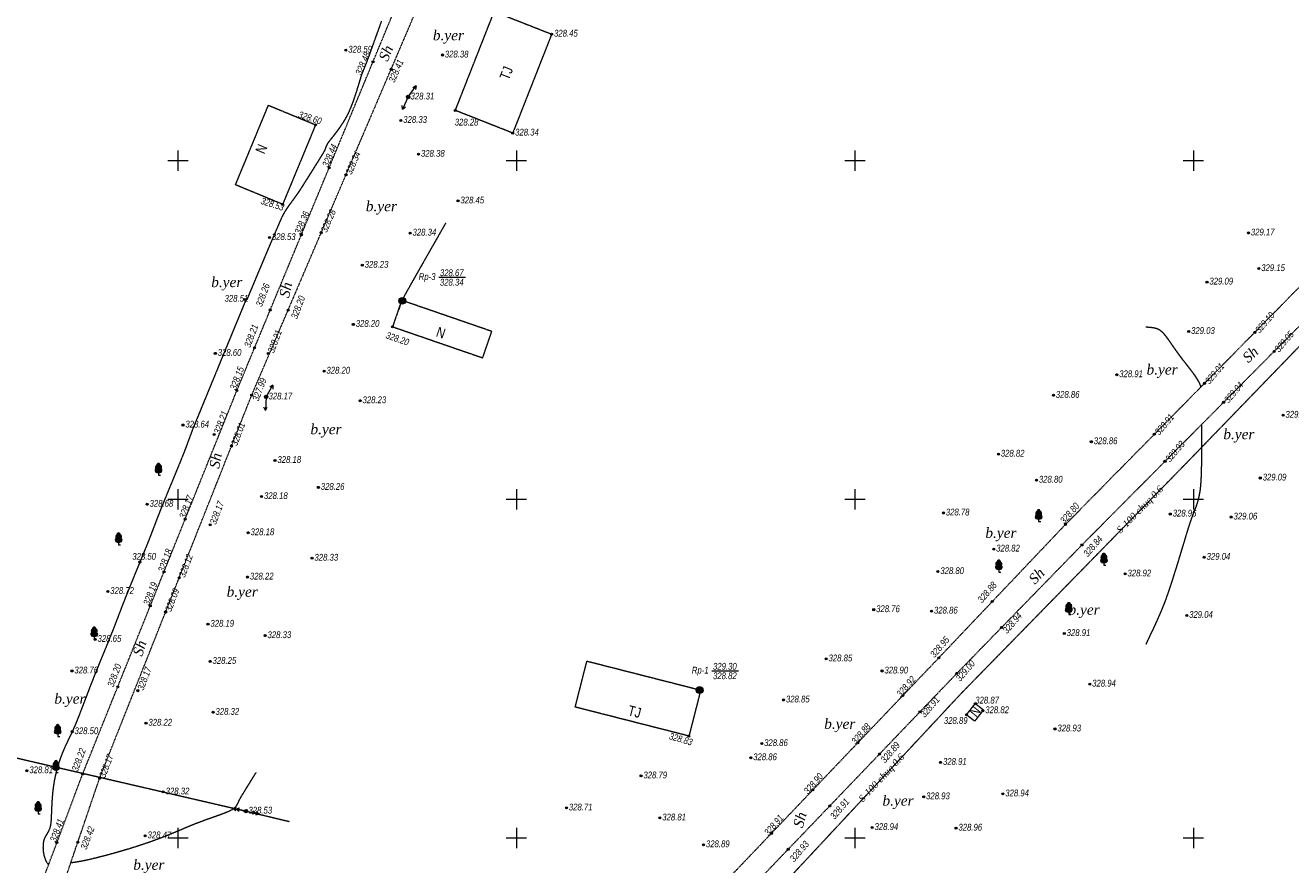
# Model space of a CAD drawing. Header units: millimetres. Extents: x 3960971 to 4113015, y -456608 to 60100.
# Tile 28 of 61: x 3972436 to 3991126, y -76293 to -63901. Entities that reach past the tile are written whole.
import ezdxf
from ezdxf.enums import TextEntityAlignment as Align

# ---------------------------------------------------------------- set-up
doc = ezdxf.new("R2010")
doc.units = ezdxf.units.MM
doc.set_wipeout_variables(frame=1)
for name, pattern in [('Build_Contour_Notresid_m1', [1, 1, 0]), ('Commnctn_Electr_VLP_High_Built_m1', [1, 1, 0]), ('Commnctn_Waterpipes_Line_Unground_m1', [10, 8, -0.5, 1, -0.5]), ('Footway_NotBorder_Line_m1', [3, 1.5, -1.5]), ('Relef_Horizontal_Basic_m1', [1, 1, 0])]:
    doc.linetypes.add(name, pattern=pattern)
for name, color, linetype, lineweight, true_color in [('AUTO#_ROADS_EXIST_L', 7, 'Continuous', 15, 0x000000), ('AUTO#_ROADS_MTRAL_T', 7, 'Continuous', 15, 0x000000), ('COMMN_OBJCT_#####_B', 7, 'Continuous', 15, 0x000000), ('COMMN_OBJCT_WATER_L', 7, 'Continuous', 15, 0x000000), ('COMMN_OBJCT_WATER_T', 7, 'Continuous', 15, 0x000000), ('GREEN_VGTAT_SRVEY_B', 7, 'Continuous', 15, 0x000000), ('RELEF_TEXT#_#####_T', 7, 'Continuous', 15, 0x000000)]:
    doc.layers.add(name, color=color, linetype=linetype, lineweight=lineweight, true_color=true_color)
for name, color, linetype, true_color in [('BUILD_NORES_CNTUR_P', 7, 'Continuous', 0x000000), ('BUILD_NORES_TITLE_T', 7, 'Continuous', 0x000000), ('COMMN_OBJCT_ELCTR_B', 7, 'Continuous', 0x000000), ('COMMN_OBJCT_ELCTR_L', 7, 'Continuous', 0x000000), ('GEODS_POINT_#####_B', 7, 'Continuous', 0x000000), ('GEODS_POINT_GRID#_B', 7, 'Continuous', 0x000000), ('GEODS_POINT_TITLE_A', 7, 'Continuous', 0x000000), ('RELEF_HRZNT_BASIC_L', 7, 'Continuous', 0x000000), ('RELEF_POINT_PICKT_B', 7, 'Continuous', 0x000000), ('RELEF_POINT_PICKT_T', 7, 'Continuous', 0x000000)]:
    doc.layers.add(name, color=color, linetype=linetype, true_color=true_color)
doc.styles.add('БМ-431 (Times New Roman К)', font='timesi.ttf', dxfattribs={"height": 1})
doc.styles.add('Д-431 (Arial Narrow К)', font='ARIALNI.TTF', dxfattribs={"height": 1})
doc.styles.add('Р-131 (Arial Narrow)', font='ARIALN.TTF', dxfattribs={"height": 1})

# ---------------------------------------------------------------- blocks, each defined once
blk = doc.blocks.new('CommnctnPoleTcircle_m1')
at = {"layer": 'COMMN_OBJCT_#####_B', "lineweight": 13, "true_color": 0xfffffe}
h = blk.add_hatch(color=7, dxfattribs=at)
edge = h.paths.add_edge_path()
edge.add_arc((0, 0), 0.5, 0, 360)
at = {"layer": 'COMMN_OBJCT_#####_B', "color": 18, "lineweight": 9, "true_color": 0x000000}
blk.add_circle((0, 0), 0.5, dxfattribs=at)
blk = doc.blocks.new('ElectricHighVLP_m1')
at = {"layer": 'COMMN_OBJCT_ELCTR_B', "color": 18, "linetype": 'Continuous', "lineweight": 20, "true_color": 0x000000}
for p, q in [((0, 0), (4, 0)), ((3, 0), (2, 0.5)), ((3, 0), (2, -0.5)), ((4, 0), (3, 0.5)), ((4, 0), (3, -0.5))]:
    blk.add_line(p, q, dxfattribs=at)
blk = doc.blocks.new('ElectricLowVLP_m1')
at = {"layer": 'COMMN_OBJCT_ELCTR_B', "color": 18, "linetype": 'Continuous', "lineweight": 20, "true_color": 0x000000}
for p, q in [((0, 0), (4, 0)), ((4, 0), (3, 0.5)), ((4, 0), (3, -0.5))]:
    blk.add_line(p, q, dxfattribs=at)
blk = doc.blocks.new('PointHight_m1')
at = {"layer": 'RELEF_POINT_PICKT_B', "linetype": 'Continuous', "lineweight": 15, "true_color": 0x000000}
h = blk.add_hatch(color=18, dxfattribs=at)
edge = h.paths.add_edge_path()
edge.add_arc((0, 0), 0.3, 0, 360)
at = {"layer": 'RELEF_POINT_PICKT_B', "color": 18, "linetype": 'Continuous', "lineweight": 15, "true_color": 0x000000}
blk.add_circle((0, 0), 0.3, dxfattribs=at)
blk.add_point((0, 0), dxfattribs=at)
blk = doc.blocks.new('PointRLL_m1')
at = {"layer": 'GEODS_POINT_#####_B', "lineweight": 25, "true_color": 0xfffffe}
h = blk.add_hatch(color=7, dxfattribs=at)
edge = h.paths.add_edge_path()
edge.add_arc((0, 0), 1, 0, 360)
at = {"layer": 'GEODS_POINT_#####_B', "lineweight": 5, "true_color": 0x000000}
h = blk.add_hatch(color=18, dxfattribs=at)
h.paths.add_polyline_path([(0, 0), (-0.71, 0.71, 0.198912), (-1, 0, 0.198912), (-0.71, -0.71)])
h.paths.add_polyline_path([(1, 0, 0.198912), (0.71, 0.71), (0, 0), (0.71, -0.71, 0.198912)])
at = {"layer": 'GEODS_POINT_#####_B', "color": 18, "lineweight": 5, "true_color": 0x000000}
for p, q in [((-0.71, -0.71), (0.71, 0.71)), ((-0.71, 0.71), (0.71, -0.71))]:
    blk.add_line(p, q, dxfattribs=at)
at = {"layer": 'GEODS_POINT_#####_B', "color": 18, "lineweight": 20, "true_color": 0x000000}
blk.add_circle((0, 0), 1, dxfattribs=at)
blk = doc.blocks.new('*U135')
at = {"layer": 'GEODS_POINT_TITLE_A', "color": 18, "lineweight": 13, "true_color": 0x000000}
blk.add_lwpolyline([(3.64, 5.68), (3.64, 5.68), (11.5, 5.68)], dxfattribs=at)
at = {"layer": 'GEODS_POINT_TITLE_A', "color": 18, "lineweight": 13, "true_color": 0x000000, "style": 'Д-431 (Arial Narrow К)'}
for tag, p in [('Otmetka_Golovki', (3.95, 6.02)), ('Otmetka_Zemli', (3.95, 3.22))]:
    blk.add_attdef(tag, p, '', height=2, dxfattribs=at)
at = {"color": 18, "lineweight": 13, "true_color": 0x000000}
blk.add_wipeout([(-1.72, 7.21), (-1.72, 4.29), (2.92, 4.29), (2.92, 7.21)], dxfattribs=at).dxf.layer = 'GEODS_POINT_TITLE_A'
at = {"layer": 'GEODS_POINT_TITLE_A', "color": 18, "lineweight": 13, "true_color": 0x000000, "style": 'Д-431 (Arial Narrow К)'}
blk.add_attdef('Nazvanie', text='', height=2, dxfattribs=at).set_placement((2.65, 4.87), align=Align.RIGHT)
blk = doc.blocks.new('*U137')
at = {"color": 18, "lineweight": 13, "true_color": 0x000000}
blk.add_wipeout([(10.8, 9.74), (18.66, 9.74), (18.66, 4.14), (10.8, 4.14)], dxfattribs=at).dxf.layer = 'GEODS_POINT_TITLE_A'
at = {"layer": 'GEODS_POINT_TITLE_A', "color": 18, "lineweight": 13, "true_color": 0x000000}
blk.add_lwpolyline([(10.8, 6.94), (10.8, 6.94), (18.66, 6.94)], dxfattribs=at)
at = {"layer": 'GEODS_POINT_TITLE_A', "color": 18, "lineweight": 13, "true_color": 0x000000, "style": 'Д-431 (Arial Narrow К)'}
for tag, p in [('Otmetka_Golovki', (11.11, 7.29)), ('Otmetka_Zemli', (11.11, 4.49))]:
    blk.add_attdef(tag, p, '', height=2, dxfattribs=at)
at = {"color": 18, "lineweight": 13, "true_color": 0x000000}
blk.add_wipeout([(5.44, 8.48), (5.44, 5.55), (10.08, 5.55), (10.08, 8.48)], dxfattribs=at).dxf.layer = 'GEODS_POINT_TITLE_A'
at = {"layer": 'GEODS_POINT_TITLE_A', "color": 18, "lineweight": 13, "true_color": 0x000000, "style": 'Д-431 (Arial Narrow К)'}
blk.add_attdef('Nazvanie', text='', height=2, dxfattribs=at).set_placement((9.81, 6.14), align=Align.RIGHT)
blk = doc.blocks.new('CrossCoord_m1')
at = {"layer": 'GEODS_POINT_GRID#_B', "color": 3, "lineweight": 20, "true_color": 0x00ff00, "flags": 128}
for points in [[(-3, 0), (3, 0)], [(0, 3), (0, -3)]]:
    blk.add_lwpolyline(points, dxfattribs=at)
blk = doc.blocks.new('GreenBroadleaf_m1')
at = {"layer": 'GREEN_VGTAT_SRVEY_B', "linetype": 'Continuous', "lineweight": 13, "true_color": 0xfffffe}
h = blk.add_hatch(color=7, dxfattribs=at)
h.dxf.hatch_style = 1
edge = h.paths.add_edge_path()
edge.add_line((-0.48, 0.8), (0.48, 0.8))
edge.add_arc((0.41, 1.41), 0.612, 276.5567, 421.5805)
edge.add_arc((0.28, 2.38), 0.602, 314.3499, 428.7548)
edge.add_arc((0, 3), 0.501, 352.9771, 449.7089)
edge.add_arc((0, 3), 0.501, 90.2911, 187.0229)
edge.add_arc((-0.28, 2.38), 0.602, 111.2452, 225.6501)
edge.add_arc((-0.41, 1.41), 0.612, 118.4195, 263.4433)
at = {"layer": 'GREEN_VGTAT_SRVEY_B', "color": 18, "linetype": 'Continuous', "lineweight": 13, "true_color": 0x000000}
blk.add_line((-0.48, 0.8), (0.48, 0.8), dxfattribs=at)
blk.add_lwpolyline([(0, 0.8), (0, 0), (0.6, 0)], dxfattribs=at)
for centre, radius, start, end in [((-0.41, 1.41), 0.612, 118.4195, 263.4433), ((-0.28, 2.38), 0.602, 111.2452, 225.6501), ((0, 3), 0.501, 90.2911, 187.0229), ((0, 3), 0.501, 352.9771, 89.7089), ((0.41, 1.41), 0.612, 276.5567, 61.5805), ((0.28, 2.38), 0.602, 314.3499, 68.7548)]:
    blk.add_arc(centre, radius, start, end, dxfattribs=at)

msp = doc.modelspace()

# ---------------------------------------------------------------- linework, layer by layer
at = {"layer": 'AUTO#_ROADS_EXIST_L', "color": 18, "linetype": 'Footway_NotBorder_Line_m1', "lineweight": 15, "true_color": 0x000000, "flags": 128}
for points in [[(3978298.156, -79527.342), (3978629, -79577.038), (3979442, -79712.738), (3980067.3, -79584.238), (3980666.9, -78883.638), (3982344.8, -76994.438), (3985927.2, -73240.338), (3987799.9, -71269.238), (3991594.8, -67419.638), (3995761.4, -63246.838), (3997241.8, -61634.938), (4000006.1, -58686.538), (4001031.4, -57626.438), (4003630.1, -54522.238), (4005206.5, -52772.438), (4006297.3, -51687.838), (4005908.2, -51277.438), (4005213.3, -50806.938), (4004734.145, -50664.287), (4002420.4, -50925.138), (3999420.8, -50407.038), (3993568.4, -50114.138), (3989817.5, -50307.638), (3989970.9, -50691.338), (3990323.6, -52387.538), (3990483.152, -53304.635)], [(3983620.295, -80689.665), (3982890.7, -80585.938), (3980900.3, -80012.038), (3980733.2, -79529.038), (3980975.4, -79067.138), (3982693.3, -77118.938), (3986194.4, -73468.638), (3988042.8, -71572.538), (3991986.2, -67603.138), (3995962.461, -63537.61), (3997628.5, -61747.738), (4000188.1, -58953.438), (4001252.1, -57746.638), (4003766.9, -54832.138), (4005481.293, -52978.499), (4006446.4, -51899.638), (4007404.366, -52135.898), (4015061.8, -59635.038), (4010688.1, -64039.538), (4007935.7, -66862.238), (4006477.2, -68241.738), (4004454, -70258.538), (4001165.2, -73801.738), (3999948.2, -75112.238), (3997991.4, -77013.538), (3995562.6, -79947.538), (3994466.9, -82339.338), (3994179.3, -82792.138), (3991978.8, -82431.738), (3991297.868, -82320.214)], [(3969722.978, -77722.317), (3971074.1, -77973.238), (3972088.144, -78133.886), (3973283.5, -74953.738), (3975561, -69292.938), (3978003.322, -63397.825), (3979292.524, -61283.602), (3981413, -55354.338), (3981682.57, -54491.244)], [(3974402.061, -78607.823), (3973578.2, -78443.638), (3972443.5, -78214.938), (3973534.5, -75013.238), (3975779.6, -69362.338), (3978283.187, -63511.543), (3979618.855, -61417.581), (3981917.278, -54561.813)]]:
    msp.add_lwpolyline(points, dxfattribs=at)
at = {"layer": 'BUILD_NORES_CNTUR_P', "color": 18, "linetype": 'Build_Contour_Notresid_m1', "lineweight": 13, "true_color": 0x000000, "flags": 128}
for points in [[(3978787.2, -65158.338), (3979362.429, -63697.54), (3980209.863, -64031.24), (3979634.634, -65492.038)], [(3976722.7, -65369.238), (3976236.1, -66544.538), (3975540.415, -66256.509), (3976027.015, -65081.209)], [(3977994, -67961.438), (3977859.8, -68350.838), (3979191.555, -68809.804), (3979325.755, -68420.404)], [(3982410.7, -73714.838), (3982237.6, -74394.238), (3980558.035, -73966.312), (3980731.135, -73286.912)], [(3986336.5, -74079.338), (3986466.216, -73913.484), (3986587.598, -74008.418), (3986457.882, -74174.272)]]:
    msp.add_lwpolyline(points, close=True, dxfattribs=at)
at = {"layer": 'COMMN_OBJCT_ELCTR_L', "color": 1, "linetype": 'Commnctn_Electr_VLP_High_Built_m1', "lineweight": 20, "true_color": 0xff0000, "flags": 128}
msp.add_lwpolyline([(3970509.104, -74300.372), (3975695.6, -75501.638), (3976331.301, -75653.649)], dxfattribs=at)
at = {"layer": 'RELEF_HRZNT_BASIC_L', "color": 34, "linetype": 'Relef_Horizontal_Basic_m1', "lineweight": 15, "true_color": 0xa55200}
for points, elevation in [([(3977693.89, -63841.959), (3977649.975, -63963.616), (3977607.518, -64081.752), (3977568.435, -64190.694), (3977534.644, -64284.767), (3977508.06, -64358.297), (3977490.602, -64405.609), (3977471.046, -64456.097), (3977454.972, -64495.968), (3977440.091, -64532.312), (3977424.115, -64572.218), (3977404.754, -64622.777), (3977389.339, -64668.417), (3977370.439, -64730.064), (3977348.164, -64804.022), (3977322.626, -64886.598), (3977293.934, -64974.095), (3977262.199, -65062.82), (3977227.531, -65149.076), (3977190.042, -65229.169), (3977142.457, -65313.824), (3977090.869, -65393.398), (3977038.779, -65466.116), (3976989.692, -65530.203), (3976947.11, -65583.886), (3976914.537, -65625.389), (3976895.476, -65652.939), (3976880.498, -65683.268), (3976871.017, -65708.083), (3976861.738, -65733.031), (3976847.367, -65763.761), (3976825.737, -65800.621), (3976783.916, -65868.79), (3976728.481, -65957.906), (3976666.01, -66057.604), (3976603.082, -66157.522), (3976546.275, -66247.298), (3976502.168, -66316.567), (3976477.338, -66354.968), (3976455.004, -66387.652), (3976436.993, -66412.683), (3976418.805, -66437.598), (3976395.939, -66469.935), (3976371.962, -66502.921), (3976343.567, -66540.853), (3976311.959, -66584.733), (3976278.342, -66635.564), (3976243.921, -66694.351), (3976218.468, -66747.409), (3976176.117, -66842.594), (3976120.934, -66969.966), (3976056.991, -67119.588), (3975988.354, -67281.519), (3975919.094, -67445.822), (3975853.28, -67602.557), (3975794.98, -67741.786), (3975748.263, -67853.569), (3975717.198, -67927.968), (3975705.855, -67955.044), (3975698.872, -67956.351), (3975694.897, -67962.501), (3975686.408, -67976.878), (3975677.063, -67994.433), (3975662.447, -68029.203), (3975625.748, -68117.794), (3975571.273, -68249.72), (3975503.33, -68414.496), (3975426.226, -68601.635), (3975344.268, -68800.654), (3975261.764, -69001.066), (3975183.022, -69192.387), (3975112.348, -69364.13), (3975054.051, -69505.811), (3975012.437, -69606.945), (3974991.814, -69657.045), (3974973.527, -69701.046), (3974958.855, -69735.913), (3974945.495, -69767.778), (3974931.147, -69802.773), (3974913.511, -69847.03), (3974896.056, -69892.613), (3974876.837, -69944.546), (3974855.452, -70002.943), (3974831.499, -70067.913), (3974804.576, -70139.569), (3974774.283, -70218.021), (3974748.408, -70282.867), (3974714.921, -70365.194), (3974675.805, -70460.464), (3974633.043, -70564.138), (3974588.617, -70671.68), (3974544.511, -70778.549), (3974502.706, -70880.208), (3974465.187, -70972.119), (3974433.934, -71049.742), (3974402.281, -71129.939), (3974376.393, -71196.755), (3974353.968, -71255.544), (3974332.704, -71311.659), (3974310.297, -71370.455), (3974284.447, -71437.286), (3974252.85, -71517.506), (3974222.554, -71593.032), (3974187.358, -71679.653), (3974148.583, -71774.4), (3974107.551, -71874.304), (3974065.581, -71976.396), (3974023.995, -72077.707), (3973984.114, -72175.268), (3973947.258, -72266.108), (3973914.748, -72347.26), (3973880.272, -72434.837), (3973852.056, -72507.792), (3973827.598, -72571.976), (3973804.4, -72633.238), (3973779.96, -72697.429), (3973751.779, -72770.398), (3973717.355, -72857.996), (3973684.169, -72941.023), (3973651.465, -73021.632), (3973618.787, -73101.378), (3973585.679, -73181.819), (3973551.682, -73264.509), (3973516.341, -73351.004), (3973479.199, -73442.86), (3973439.797, -73541.632), (3973402.822, -73635.667), (3973371.918, -73715.44), (3973345.062, -73785.707), (3973320.235, -73851.223), (3973295.417, -73916.742), (3973268.585, -73987.018), (3973237.72, -74066.808), (3973200.801, -74160.865), (3973164.424, -74248.152), (3973127.724, -74329.012), (3973091.029, -74406.012), (3973054.67, -74481.717), (3973018.973, -74558.694), (3972984.267, -74639.508), (3972950.881, -74726.726), (3972919.144, -74822.914), (3972889.383, -74930.638), (3972864.788, -75044.511), (3972847.358, -75156.256), (3972835.636, -75264.106), (3972828.167, -75366.29), (3972823.496, -75461.04), (3972820.167, -75546.586), (3972816.723, -75621.159), (3972811.711, -75682.992), (3972803.673, -75730.313), (3972781.772, -75791.332), (3972755.408, -75838.38), (3972729.396, -75880.621), (3972708.549, -75927.221), (3972697.682, -75987.341), (3972697.032, -76047.26), (3972702.202, -76108.103), (3972713.198, -76166.339), (3972730.024, -76218.438), (3972747.686, -76253.326), (3972763.385, -76274.344), (3972775.019, -76285.481), (3972781.187, -76290.102)], 32850), ([(3978643.648, -66820.671), (3978636.786, -66832.789), (3978620.911, -66860.76), (3978592.183, -66911.253), (3978546.003, -66992.273), (3978478.402, -67110.763), (3978403.437, -67242.16), (3978324.972, -67379.799), (3978246.874, -67517.016), (3978173.006, -67647.148), (3978107.236, -67763.529), (3978053.428, -67859.496), (3978015.447, -67928.384), (3977997.16, -67963.528), (3977980.3, -68005.64), (3977968.007, -68043.204), (3977958.702, -68075.486), (3977950.806, -68101.752)], 32850), ([(3989802.711, -69237.559), (3989778.225, -69179.443), (3989742.679, -69117.884), (3989698.515, -69053.348), (3989648.178, -68986.3), (3989594.111, -68917.206), (3989538.757, -68846.53), (3989484.56, -68774.737), (3989433.735, -68703.645), (3989386.652, -68635.848), (3989342.985, -68572.98), (3989302.408, -68516.674), (3989264.594, -68468.562), (3989229.219, -68430.278), (3989195.956, -68403.455), (3989149.763, -68381.14), (3989103.328, -68369.144), (3989059.142, -68363.584), (3989019.697, -68360.579), (3988987.482, -68356.248)], 32900), ([(3988991.374, -73036.567), (3988996.178, -73025.857), (3989006.306, -73003.697), (3989022.729, -72968.588), (3989046.733, -72918.216), (3989079.709, -72849.386), (3989115.449, -72773.852), (3989153.377, -72691.412), (3989192.917, -72601.866), (3989233.494, -72505.012), (3989274.531, -72400.648), (3989309.236, -72305.022), (3989346.931, -72194.118), (3989386.575, -72072.257), (3989427.125, -71943.759), (3989467.54, -71812.943), (3989506.776, -71684.13), (3989543.791, -71561.639), (3989577.543, -71449.791), (3989606.989, -71352.905), (3989631.087, -71275.301), (3989660.028, -71189.737), (3989686.695, -71119.055), (3989711.185, -71057.168), (3989733.596, -70997.993), (3989754.024, -70935.443), (3989772.568, -70863.435), (3989789.324, -70775.882), (3989798.918, -70690.567), (3989805.727, -70576.179), (3989810.164, -70440.61), (3989812.648, -70291.754), (3989813.592, -70137.504), (3989813.412, -69985.752), (3989812.526, -69844.391), (3989812.021, -69791.653)], 32900), ([(3973109.023, -76261.864), (3973142.866, -76257.624), (3973187.839, -76251.011), (3973242.007, -76241.917), (3973303.435, -76230.238), (3973370.19, -76215.864), (3973417.3, -76204.767), (3973480.726, -76189.199), (3973558.229, -76169.488), (3973647.571, -76145.963), (3973746.514, -76118.951), (3973852.82, -76088.781), (3973964.252, -76055.781), (3974078.571, -76020.278), (3974193.538, -75982.601), (3974301.899, -75945.038), (3974399.314, -75909.414), (3974487.925, -75875.357), (3974569.873, -75842.497), (3974647.298, -75810.462), (3974722.342, -75778.882), (3974797.145, -75747.386), (3974873.847, -75715.602), (3974954.591, -75683.162), (3975048.047, -75647.506), (3975139.178, -75614.436), (3975225.867, -75583.777), (3975305.994, -75555.358), (3975377.441, -75529.006), (3975438.089, -75504.547), (3975485.82, -75481.81), (3975518.515, -75460.623), (3975550.087, -75429.117), (3975570.492, -75398.54), (3975585.723, -75366.537), (3975601.775, -75330.756), (3975624.642, -75288.844), (3975650.159, -75247.542), (3975671.842, -75212.447), (3975692.202, -75179.492), (3975713.751, -75144.612), (3975739.003, -75103.739), (3975765.557, -75060.758), (3975789.332, -75022.275), (3975810.318, -74988.307), (3975828.506, -74958.869), (3975843.884, -74933.978)], 32850)]:
    msp.add_lwpolyline(points, dxfattribs=dict(at, elevation=elevation))

# ---------------------------------------------------------------- block references
at = {"layer": 'COMMN_OBJCT_#####_B', "color": 18, "true_color": 0x000000, "xscale": 50, "yscale": 50, "zscale": 50}
for p in [(3978091, -64959.138), (3975992.6, -69387.638), (3975695.6, -75501.638)]:
    msp.add_blockref('CommnctnPoleTcircle_m1', p, dxfattribs=at)
at = {"layer": 'COMMN_OBJCT_ELCTR_B', "color": 18, "true_color": 0x000000}
for name, p, xscale, yscale, zscale, rotation in [('ElectricLowVLP_m1', (3978091, -64959.138), 50, 50, 50, 54.71076875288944), ('ElectricLowVLP_m1', (3978091, -64959.138), 50, 50, 50, 244.6465388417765), ('ElectricLowVLP_m1', (3975992.6, -69387.638), 50, 50, 50, 59.85725846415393), ('ElectricLowVLP_m1', (3975992.6, -69387.638), 49.99999999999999, 49.99999999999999, 49.99999999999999, 267.2189269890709), ('ElectricHighVLP_m1', (3975695.6, -75501.638), 50, 50, 50, 166.9594285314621), ('ElectricHighVLP_m1', (3975695.6, -75501.638), 49.99999999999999, 49.99999999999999, 49.99999999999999, 346.5518009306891)]:
    msp.add_blockref(name, p, dxfattribs=dict(at, xscale=xscale, yscale=yscale, zscale=zscale, rotation=rotation))
at = {"layer": 'GEODS_POINT_#####_B', "color": 18, "true_color": 0x000000, "xscale": 50, "yscale": 50, "zscale": 50}
for p in [(3978003.88, -67968.228), (3982395.7, -73714.838)]:
    msp.add_blockref('PointRLL_m1', p, dxfattribs=at)
at = {"layer": 'GEODS_POINT_GRID#_B', "color": 3, "true_color": 0x00ff00, "xscale": 50, "yscale": 50, "zscale": 50}
for p in [(3974688.8, -65897.838), (3979688.8, -65897.838), (3984688.8, -65897.838), (3989688.8, -65897.838), (3974688.8, -70897.838), (3979688.8, -70897.838), (3984688.8, -70897.838), (3989688.8, -70897.838), (3974688.8, -75897.838), (3979688.8, -75897.838), (3984688.8, -75897.838), (3989688.8, -75897.838)]:
    msp.add_blockref('CrossCoord_m1', p, dxfattribs=at)
at = {"layer": 'GREEN_VGTAT_SRVEY_B', "color": 18, "true_color": 0x000000, "xscale": 50, "yscale": 50, "zscale": 50}
for p in [(3974403.262, -70544.213), (3987402.702, -71228.22), (3973813.947, -71569.027), (3988367.098, -71871.369), (3986814.411, -71972.119), (3987847.511, -72600.841), (3973454.057, -72961.329), (3972913.771, -74398.532), (3972889.383, -74930.638), (3972625.446, -75539.795)]:
    msp.add_blockref('GreenBroadleaf_m1', p, dxfattribs=at)
at = {"layer": 'RELEF_POINT_PICKT_B', "color": 18, "true_color": 0x000000, "xscale": 50, "yscale": 50, "zscale": 50}
for p in [(3980209.863, -64031.24, 32845.034), (3977170.904, -64267.856, 32859.379), (3977571.381, -64440.415, 32847.63), (3978596.419, -64339.27, 32837.535), (3977838.384, -64551.033, 32840.521), (3978091, -64959.138, 32831.3), (3978787.2, -65158.338, 32827.7), (3976722.7, -65369.238, 32859.7), (3977982.704, -65304.972, 32833.086), (3979634.634, -65492.038, 32833.763), (3978244.605, -65804.565, 32837.741), (3976923.417, -66004.428, 32844.083), (3977172.339, -66107.556, 32834.456), (3976236.1, -66544.538, 32853.2), (3978827.287, -66493.717, 32845.26), (3976042.574, -67034.283, 32852.509), (3976512.878, -66995.359, 32836.156), (3976806.535, -66962.426, 32828.212), (3978120.29, -66968.439, 32834.106), (3990501.761, -66966.469, 32916.621), (3977413.293, -67443.162, 32822.951), (3990655.211, -67492.957, 32915.157), (3989889.536, -67691.42, 32909.467), (3975681.126, -67948.977, 32851.218), (3977994, -67961.438, 32834.3), (3978000.5, -67965.738, 32866.6), (3976053.664, -68103.779, 32825.644), (3976317.565, -68105.134, 32819.866), (3977280.766, -68315.979, 32819.972), (3977859.8, -68350.838, 32819.6), (3989619.113, -68420.52, 32903.112), (3990594.621, -68434.234, 32910.436), (3975242.474, -68744.433, 32860.418), (3975822.203, -68662.465, 32820.737), (3976023.132, -68745.709, 32821.222), (3990880.539, -68716.09, 32904.785), (3976848.327, -69006.51, 32819.531), (3988557.212, -69059.194, 32891.282), (3975561, -69292.938, 32815.2), (3989853.12, -69186.423, 32900.664), (3975779.6, -69362.338, 32798.9), (3975992.6, -69387.638, 32816.8), (3977380.712, -69443.21, 32822.502), (3987621.077, -69363.31, 32885.66), (3990135.044, -69466.5, 32904.41), (3991012.9, -69657.279, 32909.482), (3974764.636, -69802.37, 32863.89), (3975226.113, -69940.808, 32820.835), (3988181.012, -70048.346, 32886.068), (3989111.619, -69938.612, 32890.893), (3975481.825, -70111.837, 32801.234), (3986808.608, -70231.904, 32881.91), (3976123.854, -70324.576, 32817.799), (3989269.248, -70338.004, 32892.813), (3987370.9, -70616.038, 32880.3), (3990676.692, -70584.238, 32909.018), (3976764.347, -70722.592, 32826.419), (3974236.265, -70972.185, 32867.728), (3975925.707, -70858.183, 32817.839), (3974796.892, -71192.153, 32817.448), (3985996.139, -71100.498, 32878.16), (3989347.427, -71116.331, 32896.356), (3990245.849, -71160.252, 32906.309), (3975167.685, -71275.537, 32816.699), (3975727.559, -71391.79, 32817.878), (3987799.9, -71269.238, 32879.8), (3988042.8, -71572.538, 32883.7), (3976670.866, -71768.116, 32833.269), (3986739.991, -71633.317, 32882.441), (3989847.881, -71754.646, 32904.022), (3974128.067, -71824.352, 32849.982), (3974484.797, -71967.875, 32818.366), (3985915.505, -71965.617, 32880.132), (3974709.028, -72056.962, 32811.976), (3975717.768, -72046.35, 32822.373), (3988679.345, -72000.496, 32892.124), (3973655.1, -72258.888, 32871.95), (3974281.886, -72472.218, 32818.963), (3984966.8, -72527.838, 32876.4), (3986717.693, -72408.309, 32888.468), (3974508.307, -72562.175, 32808.866), (3985821.726, -72548.626, 32885.78), (3989590.004, -72612.745, 32904.175), (3975134.367, -72742.612, 32819.42), (3986855.986, -72789.979, 32894.102), (3987781.592, -72880.048, 32891.491), (3973468.098, -72966.608, 32864.741), (3975978.151, -72911.31, 32833.47), (3984264.269, -73254.387, 32884.862), (3985927.2, -73240.338, 32894.8), (3973124.865, -73432.833, 32875.802), (3975165.955, -73291.13, 32824.911), (3985089.796, -73433.187, 32889.839), (3986194.4, -73468.638, 32899.9), (3988157.866, -73626.68, 32894.187), (3973801.374, -73666.546, 32820.377), (3974097.97, -73723.683, 32816.569), (3982405, -73718.238, 32930.1), (3982410.7, -73714.838, 32881.6), (3985397.176, -73795.766, 32891.762), (3983635.024, -73860.825, 32884.94), (3986467.347, -73917.862, 32886.7), (3986578.9, -74019.538, 32881.8), (3974218.603, -74203.718, 32821.62), (3975209.264, -74043.184, 32832.438), (3985649.605, -74036.65, 32891.123), (3986336.5, -74079.338, 32889.1), (3973127.724, -74329.012, 32850.352), (3982237.6, -74394.238, 32883), (3987643.92, -74289.193, 32892.616), (3983312.756, -74505.135, 32885.856), (3984731.804, -74493.028, 32887.948), (3983151.122, -74713.505, 32886.017), (3985052.49, -74659.211, 32889.237), (3972459.726, -74905.454, 32880.634), (3973283.5, -74953.738, 32821.9), (3985954.69, -74782.18, 32891.415), (3973534.5, -75013.238, 32816.5), (3981529.812, -74981.79, 32878.593), (3974473.647, -75218.616, 32832.299), (3984069.006, -75187.593, 32889.701), (3985704.875, -75290.442, 32893.137), (3986874.245, -75247.575, 32894.273), (3975695.6, -75501.638, 32853), (3980428.296, -75455.177, 32871.292), (3984317.296, -75425.735, 32891.165), (3981808.47, -75602.691, 32881.185), (3974206.438, -75866.435, 32846.971), (3983456.162, -75829.81, 32891.322), (3984943.981, -75744.131, 32893.852), (3986182.869, -75752.936, 32895.995), (3972902.507, -75967.339, 32841.197), (3973211.435, -75961.322, 32841.937), (3982453.378, -75998.389, 32889.091), (3983702.826, -76066.391, 32892.777)]:
    msp.add_blockref('PointHight_m1', p, dxfattribs=at)

# ---------------------------------------------------------------- texts
at = {"layer": 'AUTO#_ROADS_MTRAL_T', "color": 18, "true_color": 0x000000, "style": 'БМ-431 (Times New Roman К)'}
for rotation, p in [(67.2024128, (3977830.78, -64340.504)), (77.5168532, (3976353.892, -67822.624)), (43.6783802, (3990581.465, -68815.126)), (80.2834804, (3975318.659, -70341.386)), (46.3021048, (3987426.427, -72080.927)), (72.4530337, (3974195.372, -73117.936)), (74.0996862, (3983947.697, -75649.79))]:
    msp.add_text('Sh', height=150, rotation=rotation, dxfattribs=at).set_placement(p, align=Align.CENTER)
at = {"layer": 'BUILD_NORES_TITLE_T', "color": 18, "true_color": 0x000000, "style": 'Р-131 (Arial Narrow)'}
for s, rotation, p in [('TJ', 68.5066094, (3979541.4, -64607.676)), ('N', 67.5093714, (3975922.306, -65726.239)), ('N', 340.9843706, (3978574.552, -68438.507)), ('TJ', 345.7060888, (3981434.852, -74034.919)), ('N', 51.9706658, (3986461.347, -74029.944))]:
    msp.add_text(s, height=150, rotation=rotation, dxfattribs=at).set_placement(p, align=Align.MIDDLE)
at = {"layer": 'COMMN_OBJCT_WATER_T', "color": 18, "linetype": 'Continuous', "true_color": 0x000000, "style": 'БМ-431 (Times New Roman К)'}
for rotation, p in [(45.6311399, (3988906.614, -71057.409)), (47.0012176, (3985090.333, -75017.496))]:
    msp.add_text('S-100 chuq 0.6', height=100, rotation=rotation, dxfattribs=at).set_placement(p, align=Align.MIDDLE)
at = {"layer": 'RELEF_POINT_PICKT_T', "color": 18, "true_color": 0x000000, "style": 'Д-431 (Arial Narrow К)'}
for s, p in [('328.45', (3980244.863, -64017.74, 32845.034)), ('328.59', (3977205.904, -64254.356, 32859.379)), ('328.38', (3978631.419, -64325.77, 32837.535)), ('328.31', (3978126, -64945.638, 32831.3)), ('328.33', (3978017.704, -65291.472, 32833.086)), ('328.28', (3978778.004, -65330.221, 32827.7)), ('328.34', (3979669.634, -65478.538, 32833.763)), ('328.38', (3978279.605, -65791.065, 32837.741)), ('328.45', (3978862.287, -66480.217, 32845.26)), ('328.34', (3978155.29, -66954.939, 32834.106)), ('329.17', (3990536.761, -66952.969, 32916.621)), ('328.53', (3976077.574, -67020.783, 32852.509)), ('328.23', (3977448.293, -67429.662, 32822.951)), ('329.15', (3990690.211, -67479.457, 32915.157)), ('329.09', (3989924.536, -67677.92, 32909.467)), ('328.51', (3975378.865, -67931.639, 32851.218)), ('328.20', (3977315.766, -68302.479, 32819.972)), ('329.03', (3989654.113, -68407.02, 32903.112)), ('328.60', (3975277.474, -68730.933, 32860.418)), ('328.20', (3976883.327, -68993.01, 32819.531)), ('328.91', (3988592.212, -69045.694, 32891.282)), ('328.17', (3976027.6, -69374.138, 32816.8)), ('328.86', (3987656.077, -69349.81, 32885.66)), ('328.23', (3977415.712, -69429.71, 32822.502)), ('329.09', (3991047.9, -69643.779, 32909.482)), ('328.64', (3974799.636, -69788.87, 32863.89)), ('328.86', (3988216.012, -70034.846, 32886.068)), ('328.18', (3976158.854, -70311.076, 32817.799)), ('328.82', (3986843.608, -70218.404, 32881.91)), ('328.80', (3987405.9, -70602.538, 32880.3)), ('329.09', (3990711.692, -70570.738, 32909.018)), ('328.18', (3975960.707, -70844.683, 32817.839)), ('328.26', (3976799.347, -70709.092, 32826.419)), ('328.68', (3974271.265, -70958.685, 32867.728)), ('328.78', (3986031.139, -71086.998, 32878.16)), ('328.96', (3989382.427, -71102.831, 32896.356)), ('329.06', (3990280.849, -71146.752, 32906.309)), ('328.18', (3975762.559, -71378.29, 32817.878)), ('328.82', (3986774.991, -71619.817, 32882.441)), ('328.50', (3974016.211, -71740.841, 32849.982)), ('328.33', (3976705.866, -71754.616, 32833.269)), ('329.04', (3989882.881, -71741.146, 32904.022)), ('328.80', (3985950.505, -71952.117, 32880.132)), ('328.92', (3988714.345, -71986.996, 32892.124)), ('328.22', (3975752.768, -72032.85, 32822.373)), ('328.72', (3973690.1, -72245.388, 32871.95)), ('328.76', (3985001.8, -72514.338, 32876.4)), ('328.86', (3985856.726, -72535.126, 32885.78)), ('328.19', (3975169.367, -72729.112, 32819.42)), ('329.04', (3989625.004, -72599.245, 32904.175)), ('328.33', (3976013.151, -72897.81, 32833.47)), ('328.91', (3987816.592, -72866.548, 32891.491)), ('328.65', (3973503.098, -72953.108, 32864.741)), ('328.25', (3975200.955, -73277.63, 32824.911)), ('328.85', (3984299.269, -73240.887, 32884.862)), ('328.76', (3973159.865, -73419.333, 32875.802)), ('328.90', (3985124.796, -73419.687, 32889.839)), ('328.94', (3988192.866, -73613.18, 32894.187)), ('328.85', (3983670.024, -73847.325, 32884.94)), ('328.87', (3986466.216, -73863.484, 32886.7)), ('328.32', (3975244.264, -74029.684, 32832.438)), ('328.82', (3986613.9, -74006.038, 32881.8)), ('328.22', (3974253.603, -74190.218, 32821.62)), ('328.89', (3986002.652, -74163.718, 32889.1)), ('328.50', (3973162.724, -74315.512, 32850.352)), ('328.93', (3987678.92, -74275.693, 32892.616)), ('328.86', (3983347.756, -74491.635, 32885.856)), ('328.86', (3983186.122, -74700.005, 32886.017)), ('328.91', (3985989.69, -74768.68, 32891.415)), ('328.81', (3972494.726, -74891.954, 32880.634)), ('328.79', (3981564.812, -74968.29, 32878.593)), ('328.32', (3974508.647, -75205.116, 32832.299)), ('328.93', (3985739.875, -75276.942, 32893.137)), ('328.94', (3986909.245, -75234.075, 32894.273)), ('328.53', (3975730.6, -75488.138, 32853)), ('328.71', (3980463.296, -75441.677, 32871.292)), ('328.81', (3981843.47, -75589.191, 32881.185)), ('328.94', (3984978.981, -75730.631, 32893.852)), ('328.96', (3986217.869, -75739.436, 32895.995)), ('328.47', (3974241.438, -75852.935, 32846.971)), ('328.89', (3982488.378, -75984.889, 32889.091))]:
    msp.add_text(s, height=100, dxfattribs=at).set_placement(p, align=Align.MIDDLE_LEFT)
for s, rotation, p in [('328.48', 66.6114175, (3977351.155, -64625.748, 32847.63)), ('328.41', 66.6114175, (3977841.86, -64736.238, 32840.521)), ('328.60', 342.1911776, (3976474.737, -65212.64, 32859.7)), ('328.44', 66.6114175, (3976862.525, -65984.58, 32844.083)), ('328.34', 66.6114175, (3977207.339, -66094.056, 32834.456)), ('328.53', 342.1911776, (3975919.739, -66487.222, 32853.2)), ('328.36', 66.6114175, (3976451.986, -66975.511, 32836.156)), ('328.28', 66.6114175, (3976841.535, -66948.926, 32828.212)), ('328.26', 69.3997212, (3975881.201, -68046.392, 32825.644)), ('328.20', 69.3997212, (3976401.581, -68227.379, 32819.866)), ('329.10', 49.4418366, (3990629.621, -68420.734, 32910.436)), ('328.21', 69.3997212, (3975709.689, -68649.531, 32820.737)), ('328.21', 69.3997212, (3976058.132, -68732.209, 32821.222)), ('329.05', 49.4418366, (3990915.539, -68702.59, 32904.785)), ('328.20', 340.8329655, (3977767.159, -68470.352, 32819.6)), ('328.15', 69.3997212, (3975499.197, -69275.346, 32815.2)), ('329.01', 49.4418366, (3989888.12, -69172.923, 32900.664)), ('327.99', 69.3997212, (3975831.832, -69441.442, 32798.9)), ('329.04', 49.4418366, (3990170.044, -69453, 32904.41)), ('328.21', 69.3997212, (3975261.113, -69927.308, 32820.835)), ('328.91', 49.4418366, (3989146.619, -69925.112, 32890.893)), ('328.01', 69.3997212, (3975516.825, -70098.337, 32801.234)), ('328.93', 49.4418366, (3989304.248, -70324.504, 32892.813)), ('328.17', 69.3997212, (3974750.089, -71174.561, 32817.448)), ('328.17', 69.3997212, (3975202.685, -71262.037, 32816.699)), ('328.80', 49.4418366, (3987746.913, -71236.727, 32879.8)), ('328.84', 49.4418366, (3988089.805, -71724.498, 32883.7)), ('328.18', 69.3997212, (3974437.995, -71965.283, 32818.366)), ('328.12', 69.3997212, (3974744.028, -72043.462, 32811.976)), ('328.19', 69.3997212, (3974220.083, -72454.626, 32818.963)), ('328.88', 49.4418366, (3986527.566, -72404.89, 32888.468)), ('328.09', 69.3997212, (3974543.307, -72548.675, 32808.866)), ('328.94', 49.4418366, (3986900.038, -72857.358, 32894.102)), ('328.95', 49.4418366, (3985827.807, -73212.326, 32894.8)), ('329.00', 49.4418366, (3986206.204, -73563.205, 32899.9)), ('328.20', 69.3997212, (3973689.309, -73662.156, 32820.377)), ('328.17', 69.3997212, (3974132.97, -73710.183, 32816.569)), ('328.92', 49.4418366, (3985330.165, -73793.67, 32891.762)), ('328.91', 49.4418366, (3985683.203, -74095.831, 32891.123)), ('328.88', 49.4418366, (3984663.72, -74492.056, 32887.948)), ('328.83', 343.7368323, (3981950.348, -74389.758, 32883)), ('328.22', 69.3997212, (3973162.962, -74908.291, 32821.9)), ('328.89', 49.4418366, (3985096.266, -74767.203, 32889.237)), ('328.17', 69.3997212, (3973569.5, -74999.738, 32816.5)), ('328.90', 49.4418366, (3983961.311, -75228.131, 32889.701)), ('328.91', 49.4418366, (3984350.848, -75600.427, 32891.165)), ('328.41', 69.3997212, (3972840.704, -75949.747, 32841.197)), ('328.42', 69.3997212, (3973292.129, -76061.583, 32841.937)), ('328.91', 49.4418366, (3983376.367, -75841.111, 32891.322)), ('328.93', 49.4418366, (3983754.244, -76228.419, 32892.777))]:
    msp.add_text(s, height=100, rotation=rotation, dxfattribs=at).set_placement(p, align=Align.MIDDLE_LEFT)
at = {"layer": 'RELEF_TEXT#_#####_T', "color": 18, "true_color": 0x000000, "style": 'БМ-431 (Times New Roman К)'}
for p in [(3978685.466, -64067.329), (3977694.879, -66591.085), (3975411.705, -67711.908), (3989226.094, -69002.492), (3976877.027, -69882.922), (3990360.315, -69956.477), (3986845.613, -71414.014), (3975639.535, -72282.021), (3988073.7, -72547.849), (3973094.821, -73860.371), (3984465.284, -74232.523), (3985325.727, -75366.357), (3974260.41, -76313.458)]:
    msp.add_text('b.yer', height=150, dxfattribs=at).set_placement(p, align=Align.MIDDLE)

# ---------------------------------------------------------------- next in the draw order: block references
at = {"layer": 'GEODS_POINT_TITLE_A', "color": 18, "true_color": 0x000000, "xscale": 50, "yscale": 50, "zscale": 50}
for name, p, values in [('*U137', (3978003.88, -67968.228), {'Nazvanie': 'Rp-3', 'Otmetka_Golovki': '328.67', 'Otmetka_Zemli': '328.34'}), ('*U135', (3982395.7, -73714.838), {'Nazvanie': 'Rp-1', 'Otmetka_Golovki': '329.30', 'Otmetka_Zemli': '328.82'})]:
    msp.add_blockref(name, p, dxfattribs=at).add_auto_attribs(values)

# ---------------------------------------------------------------- next in the draw order: linework, layer by layer
at = {"layer": 'COMMN_OBJCT_WATER_L', "color": 5, "linetype": 'Commnctn_Waterpipes_Line_Unground_m1', "lineweight": 15, "true_color": 0x0000ff, "flags": 128}
msp.add_lwpolyline([(3981588.2, -79234.638), (3982584.547, -77704.737), (3986262.914, -73760.004), (3989536.865, -70413.118), (3993311.466, -66514.059), (3996697.746, -63007.312), (3999533.337, -59921.429), (4002545.774, -56488.076), (4005472.202, -53200.179), (4006595.448, -52099.794)], dxfattribs=at)

doc.saveas('drawing.dxf')
